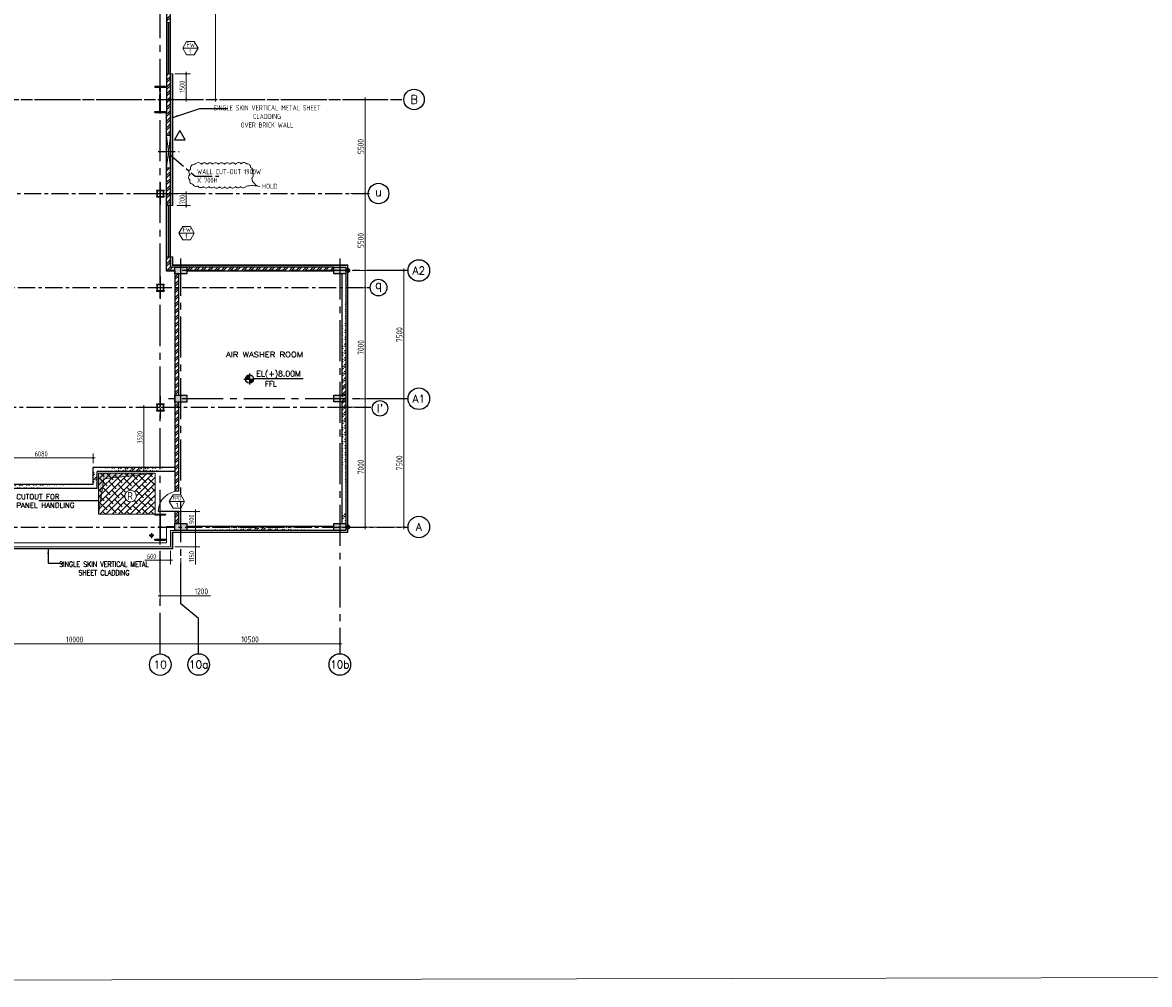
# Model space of a CAD drawing. Extents: x 18893 to 3351893, y -610358 to 406739.
# Tile 81 of 256: x 514156 to 580045, y 77523 to 133774. Entities that reach past the tile are written whole.
import ezdxf
from ezdxf.enums import TextEntityAlignment as Align

# ---------------------------------------------------------------- set-up
doc = ezdxf.new("R2010")
doc.units = 0
doc.header["$LTSCALE"] = 800
doc.header["$MEASUREMENT"] = 0
for name, pattern in [('CENTER', [2, 1.25, -0.25, 0.25, -0.25]), ('CENTER2', [1.125, 0.75, -0.125, 0.125, -0.125]), ('CONTINOUS', [0])]:
    doc.linetypes.add(name, pattern=pattern)
doc.layers.get('0').update_dxf_attribs({"linetype": 'CONTINUOUS'})
for name, color, linetype in [('0-7-COL', 2, 'CENTER'), ('Aux Ped Stel', 7, 'CONTINUOUS'), ('Aux_col', 7, 'CONTINUOUS'), ('CL', 2, 'CENTER2'), ('COL', 1, 'CENTER'), ('GRID', 8, 'CENTER'), ('HATCH', 9, 'CONTINUOUS'), ('RAINWATER', 2, 'CONTINUOUS'), ('Rev', 1, 'CONTINUOUS'), ('WALL', 6, 'CONTINUOUS')]:
    doc.layers.add(name, color=color, linetype=linetype)
for name, color, linetype, lineweight in [('2CON', 1, 'CONTINUOUS', 13), ('A-CHEQUERED PLATE HATCH', 254, 'CONTINUOUS', 5), ('A-CUT OUT', 3, 'CONTINUOUS', 30), ('A-WIN TAG', 3, 'CONTINUOUS', 13), ('A-WIN TAG TEXT', 3, 'CONTINUOUS', 13), ('CLAD-1', 3, 'CONTINUOUS', 15), ('CONCRETE', 4, 'CONTINUOUS', 15), ('DIM', 4, 'CONTINUOUS', 13), ('dimension line', 4, 'CONTINUOUS', 15), ('DOOR', 235, 'CONTINUOUS', 13), ('Opening', 30, 'CONTINUOUS', 15), ('T', 3, 'CONTINUOUS', 15), ('TEXT', 3, 'CONTINUOUS', 15), ('WALL HATCH', 251, 'CONTINUOUS', 13), ('WIN', 31, 'CONTINUOUS', 13)]:
    doc.layers.add(name, color=color, linetype=linetype, lineweight=lineweight)
doc.styles.add('COMPLEX', font='complex')
doc.styles.add('ROMANC', font='romanc')
doc.styles.add('ROMANS', font='ISO9.shx', dxfattribs={"width": 0.8})
doc.styles.add('S3', font='ROMANS1.SHX', dxfattribs={"width": 0.8})
doc.styles.add('SIMPLEX-25', font='simplex.shx')
doc.styles.get("Standard").update_dxf_attribs({"font": 'ISO9'})
doc.dimstyles.new('barka', dxfattribs={"dimscale": 100, "dimtxt": 3.5, "dimasz": 1.2, "dimexe": 2.5, "dimexo": 2.5, "dimgap": 0.8, "dimtad": 1, "dimdsep": 46, "dimtxsty": 'ROMANS', "dimblk": 'DDOT1', "dimcen": 0, "dimclrd": 256, "dimclre": 256, "dimclrt": 2, "dimadec": 0, "dimazin": 2, "dimtp": 0.1, "dimtm": 0.1, "dimtfac": 0.71, "dimtmove": 2, "dimatfit": 3, "dimfxl": 0, "dimlwd": -1, "dimlwe": -1, "dimarcsym": 0})
doc.dimstyles.new('barka INTERNAL DIM', dxfattribs={"dimscale": 100, "dimtxt": 3, "dimasz": 1.2, "dimexe": 2.5, "dimexo": 2.5, "dimgap": 0.8, "dimtad": 1, "dimdsep": 46, "dimtxsty": 'ROMANS', "dimblk": 'DDOT1', "dimcen": 0, "dimclrd": 256, "dimclre": 256, "dimclrt": 2, "dimadec": 0, "dimazin": 2, "dimtp": 0.1, "dimtm": 0.1, "dimtfac": 0.71, "dimtmove": 2, "dimatfit": 3, "dimfxl": 0, "dimlwd": -1, "dimlwe": -1, "dimarcsym": 0})
doc.dimstyles.get("Standard").update_dxf_attribs({"dimtxt": 0.18, "dimasz": 0.18, "dimexe": 0.18, "dimexo": 0.0625, "dimgap": 0.09, "dimtad": 0, "dimtih": 1, "dimtoh": 1, "dimdec": 4, "dimzin": 0, "dimdsep": 46, "dimtxsty": 'Standard', "dimcen": 0.09, "dimadec": 0, "dimazin": 0, "dimtfac": 1, "dimtdec": 4, "dimtofl": 0, "dimtmove": 0, "dimatfit": 3, "dimfxl": 0, "dimtolj": 1, "dimtzin": 0, "dimarcsym": 0})
pattern_1 = [(45, (470, 7e-06), (-198.87378, 198.87378), []), (45, (602.6, 7e-06), (-198.87378, 198.87378), [])]

# ---------------------------------------------------------------- blocks, each defined once
blk = doc.blocks.new('DDOT1')
blk.add_line((-1, 0), (1, 0))
at = {"const_width": 0.5}
blk.add_lwpolyline([(-0.25, 0, 1), (0.25, 0, 1)], format="xyb", close=True, dxfattribs=at)
blk = doc.blocks.new('*D262')
at = {"layer": 'dimension line'}
for p, q in [((522207, 98129), (522207, 97195)), ((532707, 97996), (532707, 97195)), ((532587, 97445), (522327, 97445))]:
    blk.add_line(p, q, dxfattribs=at)
at = {"layer": 'dimension line', "xscale": 119.9999999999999, "yscale": 119.9999999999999, "zscale": 119.9999999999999, "rotation": 180}
blk.add_blockref('DDOT1', (522207, 97445), dxfattribs=at)
at = {"layer": 'dimension line', "xscale": 119.9999999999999, "yscale": 119.9999999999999, "zscale": 119.9999999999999}
blk.add_blockref('DDOT1', (532707, 97445), dxfattribs=at)
at = {"layer": 'dimension line', "color": 2, "insert": (527457, 97700), "char_height": 350, "attachment_point": 5, "style": 'ROMANS'}
blk.add_mtext('10500', dxfattribs=at)
blk = doc.blocks.new('A$C1C927E47')
at = {"layer": 'COL'}
h = blk.add_hatch(dxfattribs=at)
h.set_pattern_fill('ANSI31', color=256, scale=100, style=0)
h.paths.add_polyline_path([(16, 0), (0, 0), (0, -710), (16, -710)])
h.paths.add_polyline_path([(16, 710), (0, 710), (0, 0), (16, 0)])
h.paths.add_polyline_path([(0, 710), (-16, 710), (-16, 0), (0, 0)])
h.paths.add_polyline_path([(0, 0), (-16, 0), (-16, -710), (0, -710)])
h.paths.add_polyline_path([(-310, -710), (-310, -760), (0, -760), (0, -710)])
h.paths.add_polyline_path([(310, -760), (310, -710), (0, -710), (0, -760)])
h.paths.add_polyline_path([(310, 710), (310, 760), (0, 760), (0, 710)])
h.paths.add_polyline_path([(-310, 760), (-310, 710), (0, 710), (0, 760)])
for p, q in [((310, 760), (-310, 760)), ((-310, 760), (-310, 710)), ((310, 710), (-310, 710)), ((-16, -710), (-16, 710)), ((16, -710), (16, 710)), ((310, 760), (310, 710)), ((-310, -710), (310, -710)), ((-310, -760), (-310, -710)), ((-310, -760), (310, -760)), ((310, -760), (310, -710))]:
    blk.add_line(p, q, dxfattribs=at)
at = {"layer": 'COL', "color": 2}
for p, q in [((0, -792), (0, 792)), ((44, 0), (-44, 0))]:
    blk.add_line(p, q, dxfattribs=at)
blk = doc.blocks.new('*D267')
at = {"layer": 'dimension line'}
for p, q in [((512207, 99197), (512207, 97190)), ((522207, 98967), (522207, 97190)), ((512327, 97440), (522087, 97440))]:
    blk.add_line(p, q, dxfattribs=at)
at = {"layer": 'dimension line', "xscale": 119.9999999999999, "yscale": 119.9999999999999, "zscale": 119.9999999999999, "rotation": 180}
blk.add_blockref('DDOT1', (512207, 97440), dxfattribs=at)
at = {"layer": 'dimension line', "xscale": 119.9999999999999, "yscale": 119.9999999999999, "zscale": 119.9999999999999}
blk.add_blockref('DDOT1', (522207, 97440), dxfattribs=at)
at = {"layer": 'dimension line', "color": 2, "insert": (517207, 97695), "char_height": 350, "attachment_point": 5, "style": 'ROMANS'}
blk.add_mtext('10000', dxfattribs=at)
blk = doc.blocks.new('*D250')
at = {"layer": 'dimension line'}
blk.add_line((525441, 141154), (525441, 129394), dxfattribs=at)
at = {"layer": 'dimension line', "xscale": 119.9999999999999, "yscale": 119.9999999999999, "zscale": 119.9999999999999}
for p, rotation in [((525441, 141274), 90), ((525441, 129274), 270)]:
    blk.add_blockref('DDOT1', p, dxfattribs=dict(at, rotation=rotation))
at = {"layer": 'dimension line', "color": 2, "insert": (525186, 135274), "char_height": 350, "attachment_point": 5, "rotation": 90, "style": 'ROMANS'}
blk.add_mtext('12000', dxfattribs=at)
blk = doc.blocks.new('*D251')
at = {"layer": 'dimension line'}
for p, q in [((533660, 129274), (534436, 129274)), ((534186, 129154), (534186, 123894)), ((533660, 123774), (534436, 123774))]:
    blk.add_line(p, q, dxfattribs=at)
at = {"layer": 'dimension line', "xscale": 119.9999999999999, "yscale": 119.9999999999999, "zscale": 119.9999999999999}
for p, rotation in [((534186, 129274), 90), ((534186, 123774), 270)]:
    blk.add_blockref('DDOT1', p, dxfattribs=dict(at, rotation=rotation))
at = {"layer": 'dimension line', "color": 2, "insert": (533931, 126524), "char_height": 350, "attachment_point": 5, "rotation": 90, "style": 'ROMANS'}
blk.add_mtext('5500', dxfattribs=at)
blk = doc.blocks.new('*D252')
at = {"layer": 'dimension line'}
for p, q in [((533936, 118274), (533936, 118274)), ((534186, 118154), (534186, 111394)), ((533351, 111274), (534436, 111274))]:
    blk.add_line(p, q, dxfattribs=at)
at = {"layer": 'dimension line', "xscale": 119.9999999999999, "yscale": 119.9999999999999, "zscale": 119.9999999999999}
for p, rotation in [((534186, 118274), 90), ((534186, 111274), 270)]:
    blk.add_blockref('DDOT1', p, dxfattribs=dict(at, rotation=rotation))
at = {"layer": 'dimension line', "color": 2, "insert": (533931, 114774), "char_height": 350, "attachment_point": 5, "rotation": 90, "style": 'ROMANS'}
blk.add_mtext('7000', dxfattribs=at)
blk = doc.blocks.new('*D253')
at = {"layer": 'dimension line'}
for p, q in [((532401, 111274), (534436, 111274)), ((534186, 111154), (534186, 104394)), ((532751, 104274), (534436, 104274))]:
    blk.add_line(p, q, dxfattribs=at)
at = {"layer": 'dimension line', "xscale": 119.9999999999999, "yscale": 119.9999999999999, "zscale": 119.9999999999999}
for p, rotation in [((534186, 111274), 90), ((534186, 104274), 270)]:
    blk.add_blockref('DDOT1', p, dxfattribs=dict(at, rotation=rotation))
at = {"layer": 'dimension line', "color": 2, "insert": (533931, 107789), "char_height": 350, "attachment_point": 5, "rotation": 90, "style": 'ROMANS'}
blk.add_mtext('7000', dxfattribs=at)
blk = doc.blocks.new('A$C41E52089')
at = {"layer": 'COL'}
h = blk.add_hatch(dxfattribs=at)
h.set_pattern_fill('ANSI31', color=256, scale=100, style=0)
h.paths.add_polyline_path([(310, -720), (0, -720), (0, -760), (310, -760)])
h.paths.add_polyline_path([(0, -720), (-310, -720), (-310, -760), (0, -760)])
h.paths.add_polyline_path([(0, 0), (-13, 0), (-13, -720), (0, -720)])
h.paths.add_polyline_path([(0, 720), (-13, 720), (-13, 0), (0, 0)])
h.paths.add_polyline_path([(12, 0), (0, 0), (0, -720), (12, -720)])
h.paths.add_polyline_path([(12, 720), (0, 720), (0, 0), (12, 0)])
h.paths.add_polyline_path([(310, 760), (0, 760), (0, 720), (12, 720), (310, 720)])
h.paths.add_polyline_path([(0, 760), (-310, 760), (-310, 720), (0, 720)])
for p, q in [((-310, 760), (310, 760)), ((-310, 760), (-310, 720)), ((-310, 720), (310, 720)), ((-13, -720), (-13, 720)), ((12, -720), (12, 720)), ((310, 760), (310, 720)), ((-310, -720), (310, -720)), ((-310, -760), (-310, -720)), ((-310, -760), (310, -760)), ((310, -760), (310, -720))]:
    blk.add_line(p, q, dxfattribs=at)
at = {"layer": 'COL', "color": 2}
for p, q in [((0, -800), (0, 800)), ((123, 0), (-123, 0))]:
    blk.add_line(p, q, dxfattribs=at)
blk = doc.blocks.new('*D239')
at = {"layer": 'dimension line'}
for p, q in [((533351, 123774), (534436, 123774)), ((534186, 123654), (534186, 118394)), ((533936, 118274), (533936, 118274))]:
    blk.add_line(p, q, dxfattribs=at)
at = {"layer": 'dimension line', "xscale": 119.9999999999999, "yscale": 119.9999999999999, "zscale": 119.9999999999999}
for p, rotation in [((534186, 123774), 90), ((534186, 118274), 270)]:
    blk.add_blockref('DDOT1', p, dxfattribs=dict(at, rotation=rotation))
at = {"layer": 'dimension line', "color": 2, "insert": (533931, 121024), "char_height": 350, "attachment_point": 5, "rotation": 90, "style": 'ROMANS'}
blk.add_mtext('5500', dxfattribs=at)
blk = doc.blocks.new('*D245')
at = {"layer": 'dimension line'}
for p, q in [((533436, 119274), (536697, 119274)), ((536447, 111894), (536447, 119154))]:
    blk.add_line(p, q, dxfattribs=at)
at = {"layer": 'dimension line', "xscale": 119.9999999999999, "yscale": 119.9999999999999, "zscale": 119.9999999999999}
for p, rotation in [((536447, 119274), 90), ((536447, 111774), 270)]:
    blk.add_blockref('DDOT1', p, dxfattribs=dict(at, rotation=rotation))
at = {"layer": 'dimension line', "color": 2, "insert": (536192, 115524), "char_height": 350, "attachment_point": 5, "rotation": 90, "style": 'ROMANS'}
blk.add_mtext('7500', dxfattribs=at)
blk = doc.blocks.new('*D246')
at = {"layer": 'dimension line'}
for p, q in [((533423, 111774), (536697, 111774)), ((536447, 104394), (536447, 111654)), ((533416, 104274), (536697, 104274))]:
    blk.add_line(p, q, dxfattribs=at)
at = {"layer": 'dimension line', "xscale": 119.9999999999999, "yscale": 119.9999999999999, "zscale": 119.9999999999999}
for p, rotation in [((536447, 111774), 90), ((536447, 104274), 270)]:
    blk.add_blockref('DDOT1', p, dxfattribs=dict(at, rotation=rotation))
at = {"layer": 'dimension line', "color": 2, "insert": (536192, 108024), "char_height": 350, "attachment_point": 5, "rotation": 90, "style": 'ROMANS'}
blk.add_mtext('7500', dxfattribs=at)
blk = doc.blocks.new('*D247')
at = {"layer": 'dimension line'}
for p, q in [((522207, 102457), (522207, 100004)), ((523407, 102457), (523407, 100004)), ((522327, 100254), (523287, 100254)), ((523407, 100254), (525154, 100254))]:
    blk.add_line(p, q, dxfattribs=at)
at = {"layer": 'dimension line', "xscale": 119.9999999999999, "yscale": 119.9999999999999, "zscale": 119.9999999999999}
for p, rotation in [((522207, 100254), 179.9999999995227), ((523407, 100254), 359.9999999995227)]:
    blk.add_blockref('DDOT1', p, dxfattribs=dict(at, rotation=rotation))
at = {"layer": 'dimension line', "color": 2, "insert": (524608, 100509), "char_height": 350, "attachment_point": 5, "style": 'ROMANS'}
blk.add_mtext('1200', dxfattribs=at)
blk = doc.blocks.new('PL-FFL2')
at = {"layer": 'A-CUT OUT'}
h = blk.add_hatch(color=7, dxfattribs=at)
h.paths.add_polyline_path([(3.09, 1.96, 0.414214), (1.09, -0.04), (3.09, -0.04)])
h.paths.add_polyline_path([(5.09, -0.04), (3.09, -0.04), (3.09, -2.04, 0.414214)])
at = {"color": 1, "linetype": 'Continuous'}
for p, q in [((3.09, 2.74), (3.09, -2.74)), ((29.24, 0), (4.78, 0)), ((4.78, 0), (5.09, 0)), ((0.31, -0.04), (5.09, -0.04))]:
    blk.add_line(p, q, dxfattribs=at)
blk.add_circle((3.09, -0.04), 2, dxfattribs=at)
at = {"layer": 'TEXT', "color": 4, "linetype": 'Continuous'}
blk.add_attdef('EL(+)', text='', height=2.75, dxfattribs=at).set_placement((18.98, 2.4), align=Align.MIDDLE)
at = {"layer": 'TEXT', "color": 3, "linetype": 'Continuous'}
blk.add_attdef('XXX', text='', height=2.5, dxfattribs=at).set_placement((18.44, -3.52), align=Align.MIDDLE)
blk = doc.blocks.new('SERVICE BUILDING-ARCH$0$dd1')
at = {"layer": 'DOOR'}
blk.add_lwpolyline([(-1000, 975), (0, 975), (0, 1000), (-1000, 1000)], close=True, dxfattribs=at)
blk.add_arc((13, 1014), 1014, 182.2093, 269.2412, dxfattribs=at)
blk = doc.blocks.new('*D384')
at = {"layer": 'DIM'}
for p, q in [((523057, 130774), (523967, 130774)), ((523717, 129394), (523717, 130654)), ((523057, 129274), (523967, 129274))]:
    blk.add_line(p, q, dxfattribs=at)
at = {"layer": 'DIM', "xscale": 119.9999999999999, "yscale": 119.9999999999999, "zscale": 119.9999999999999}
for p, rotation in [((523717, 130774), 90), ((523717, 129274), 270)]:
    blk.add_blockref('DDOT1', p, dxfattribs=dict(at, rotation=rotation))
at = {"layer": 'DIM', "color": 2, "insert": (523487, 130024), "char_height": 300, "attachment_point": 5, "rotation": 90, "style": 'ROMANS'}
blk.add_mtext('1500', dxfattribs=at)
blk = doc.blocks.new('*D393')
at = {"layer": 'DIM'}
for p, q in [((522207, 102874), (522207, 102079)), ((522807, 102874), (522807, 102079)), ((522207, 102329), (521309, 102329)), ((522687, 102329), (522327, 102329))]:
    blk.add_line(p, q, dxfattribs=at)
at = {"layer": 'DIM', "xscale": 119.9999999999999, "yscale": 119.9999999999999, "zscale": 119.9999999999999, "rotation": 180}
blk.add_blockref('DDOT1', (522207, 102329), dxfattribs=at)
at = {"layer": 'DIM', "xscale": 119.9999999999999, "yscale": 119.9999999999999, "zscale": 119.9999999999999}
blk.add_blockref('DDOT1', (522807, 102329), dxfattribs=at)
at = {"layer": 'DIM', "color": 2, "insert": (521698, 102559), "char_height": 300, "attachment_point": 5, "style": 'ROMANS'}
blk.add_mtext('600', dxfattribs=at)
blk = doc.blocks.new('*D503')
at = {"layer": 'DIM'}
for p, q in [((523057, 123774), (523967, 123774)), ((523717, 123194), (523717, 123654)), ((523185, 123074), (523967, 123074))]:
    blk.add_line(p, q, dxfattribs=at)
at = {"layer": 'DIM', "xscale": 119.9999999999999, "yscale": 119.9999999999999, "zscale": 119.9999999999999}
for p, rotation in [((523717, 123774), 90), ((523717, 123074), 270)]:
    blk.add_blockref('DDOT1', p, dxfattribs=dict(at, rotation=rotation))
at = {"layer": 'DIM', "color": 2, "insert": (523487, 123424), "char_height": 300, "attachment_point": 5, "rotation": 90, "style": 'ROMANS'}
blk.add_mtext('700', dxfattribs=at)
blk = doc.blocks.new('GRD')
at = {"layer": 'CL', "linetype": 'Continuous'}
blk.add_circle((0, 419.99985), 419.99985, dxfattribs=at)
at = {"layer": 'CL', "color": 4, "style": 'COMPLEX'}
blk.add_attdef('GRD', text='', height=300, dxfattribs=at).set_placement((0, 419.99985), align=Align.MIDDLE)
blk = doc.blocks.new('*D520')
at = {"layer": 'DIM'}
for p, q in [((521385, 111274), (520992, 111274)), ((521242, 111154), (521242, 107874)), ((521385, 107754), (520992, 107754))]:
    blk.add_line(p, q, dxfattribs=at)
at = {"layer": 'DIM', "xscale": 119.9999999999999, "yscale": 119.9999999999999, "zscale": 119.9999999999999}
for p, rotation in [((521242, 111274), 90), ((521242, 107754), 270)]:
    blk.add_blockref('DDOT1', p, dxfattribs=dict(at, rotation=rotation))
at = {"layer": 'DIM', "color": 2, "insert": (521012, 109514), "char_height": 300, "attachment_point": 5, "rotation": 90, "style": 'ROMANS'}
blk.add_mtext('3520', dxfattribs=at)
blk = doc.blocks.new('*D521')
at = {"layer": 'DIM'}
for p, q in [((523307, 105174), (524519, 105174)), ((524269, 104394), (524269, 105054)), ((524007, 104274), (524519, 104274))]:
    blk.add_line(p, q, dxfattribs=at)
at = {"layer": 'DIM', "xscale": 119.9999999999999, "yscale": 119.9999999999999, "zscale": 119.9999999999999}
for p, rotation in [((524269, 105174), 90), ((524269, 104274), 270)]:
    blk.add_blockref('DDOT1', p, dxfattribs=dict(at, rotation=rotation))
at = {"layer": 'DIM', "color": 2, "insert": (524039, 104724), "char_height": 300, "attachment_point": 5, "rotation": 90, "style": 'ROMANS'}
blk.add_mtext('900', dxfattribs=at)
blk = doc.blocks.new('*D522')
at = {"layer": 'DIM'}
for p, q in [((524257, 104274), (524519, 104274)), ((524269, 104154), (524269, 103244)), ((523057, 103124), (524519, 103124)), ((524269, 103124), (524269, 102090))]:
    blk.add_line(p, q, dxfattribs=at)
at = {"layer": 'DIM', "xscale": 119.9999999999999, "yscale": 119.9999999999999, "zscale": 119.9999999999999}
for p, rotation in [((524269, 104274), 90), ((524269, 103124), 270)]:
    blk.add_blockref('DDOT1', p, dxfattribs=dict(at, rotation=rotation))
at = {"layer": 'DIM', "color": 2, "insert": (524039, 102547), "char_height": 300, "attachment_point": 5, "rotation": 90, "style": 'ROMANS'}
blk.add_mtext('1150', dxfattribs=at)
blk = doc.blocks.new('*D523')
at = {"layer": 'DIM'}
for p, q in [((512207, 108004), (512207, 108570)), ((518167, 108320), (512327, 108320)), ((518287, 108004), (518287, 108570))]:
    blk.add_line(p, q, dxfattribs=at)
at = {"layer": 'DIM', "xscale": 119.9999999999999, "yscale": 119.9999999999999, "zscale": 119.9999999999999, "rotation": 180}
blk.add_blockref('DDOT1', (512207, 108320), dxfattribs=at)
at = {"layer": 'DIM', "xscale": 119.9999999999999, "yscale": 119.9999999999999, "zscale": 119.9999999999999}
blk.add_blockref('DDOT1', (518287, 108320), dxfattribs=at)
at = {"layer": 'DIM', "color": 2, "insert": (515247, 108550), "char_height": 300, "attachment_point": 5, "style": 'ROMANS'}
blk.add_mtext('6080', dxfattribs=at)
blk = doc.blocks.new('AUX COL')
at = {"layer": 'Aux Ped Stel'}
for p, q in [((-225, 200), (-225, 175)), ((-225, 200), (225, 200)), ((-225, 175), (225, 175)), ((-200, 175), (-200, -175)), ((-175, 175), (-175, -175)), ((175, 175), (175, -175)), ((200, 175), (200, -175)), ((225, 200), (225, 175)), ((-225, -175), (-225, -200)), ((-225, -175), (225, -175)), ((-225, -200), (225, -200)), ((225, -175), (225, -200))]:
    blk.add_line(p, q, dxfattribs=at)
at = {"layer": 'CL'}
for p, q in [((-650, 0), (650, 0)), ((0, 650), (0, -650))]:
    blk.add_line(p, q, dxfattribs=at)

msp = doc.modelspace()

# ---------------------------------------------------------------- hatches: boundary and pattern name
at = {"layer": 'A-CHEQUERED PLATE HATCH', "linetype": 'Continuous'}
h = msp.add_hatch(dxfattribs=at)
h.set_pattern_fill('ANSI38', color=256, scale=2000, angle=180, style=0)
edge = h.paths.add_edge_path(flags=16)
edge.add_arc((520474.61, 106083.89), 339.74, 0, 180)
edge.add_arc((520474.61, 106083.89), 339.74, 180, 360)
h.paths.add_polyline_path([(521906.54, 107423.93), (521906.54, 105023.93), (518606.54, 105023.93), (518606.54, 107423.93)])
at = {"layer": 'HATCH'}
h = msp.add_hatch(dxfattribs=at)
h.set_pattern_fill('AR-CONC', color=256, scale=50, style=0)
h.set_pattern_definition([(50, (0, 0), (358.63009, -31.37607), [37.5, -412.5]), (355, (0, 0), (-69.37567, 376.09607), [30, -330]), (100.451444, (29.9, -2.6), (289.25442, 344.72), [31.8701, -350.57106]), (46.1842, (0, 100), (533.62067, -82.75964), [56.25, -618.75]), (96.63564, (44.47, 93.1), (467.33097, 487.0593), [47.80517, -525.8569]), (351.18416, (0, 100), (467.331, 487.0593), [45, -495]), (21, (50, 75), (298.45353, -201.30945), [37.5, -412.5]), (326, (50, 75), (121.65767, 362.57502), [30, -330]), (71.451445, (74.87, 58.22), (420.11119, 161.26558), [31.8701, -350.57106]), (37.5, (0, 0), (6.079928, 166.446927), [0, -326, 0, -335, 0, -331.25]), (7.5, (0, 0), (131.53477, 197.205856), [0, -191, 0, -318.5, 0, -126.25]), (327.5, (-111.5, 0), (266.911218, -11.277436), [0, -125, 0, -390, 0, -517.5]), (317.5, (-161.5, 0), (291.59308, 50.05249), [0, -162.5, 0, -259, 0, -367.5])])
h.paths.add_polyline_path([(532356.54, 119473.93), (533056.54, 119473.93), (533056.54, 119073.93), (532356.54, 119073.93)])
h.paths.add_polyline_path([(523056.54, 119473.93), (523756.54, 119473.93), (523756.54, 119073.93), (523056.54, 119073.93)])
h.paths.add_polyline_path([(523056.54, 111973.93), (523756.54, 111973.93), (523756.54, 111573.93), (523056.54, 111573.93)])
h.paths.add_polyline_path([(532356.54, 111990.18), (533056.54, 111990.18), (533056.54, 111590.18), (532356.54, 111590.18)])
h.paths.add_polyline_path([(532356.54, 104473.93), (533056.54, 104473.93), (533056.54, 104073.93), (532356.54, 104073.93)])
h.paths.add_polyline_path([(523056.54, 104473.93), (523756.54, 104473.93), (523756.54, 104073.93), (523056.54, 104073.93)])
at = {"layer": 'Opening'}
h = msp.add_hatch(dxfattribs=at)
h.set_pattern_fill('ANSI31', color=5)
h.set_pattern_definition([(45, (0, 0), (-0.088388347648, 0.088388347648), [])])
h.paths.add_polyline_path([(521906.54, 107423.93), (518606.54, 107423.93), (518606.54, 105023.93), (518916.9, 107081.9)])
at = {"layer": 'WALL HATCH'}
h = msp.add_hatch(dxfattribs=at)
h.set_pattern_fill('ANSI32', color=256, scale=750, style=0)
h.paths.add_polyline_path([(522806.54, 142043.93), (522576.54, 142043.93), (522576.54, 141273.93), (522806.54, 141273.93)])
h.paths.add_polyline_path([(522576.54, 139773.93), (522806.54, 139773.93), (522806.54, 141273.93), (522576.54, 141273.93), (522576.54, 128513.93), (522806.54, 128513.93), (522806.54, 130773.93), (522576.54, 130773.93), (522576.54, 133773.93), (522806.54, 133773.93), (522806.54, 136773.93), (522576.54, 136773.93)])
h = msp.add_hatch(dxfattribs=at)
h.set_pattern_fill('ANSI32', color=256, scale=750, style=0)
h.paths.add_polyline_path([(522576.54, 125273.93), (522806.54, 125273.93), (522806.54, 127173.93), (522576.54, 127173.93)])
h.paths.add_polyline_path([(522806.54, 127773.93), (522806.54, 127627.5), (522806.54, 128513.93), (522576.54, 128513.93), (522576.54, 125273.93), (522576.54, 119473.93), (522806.54, 119473.93), (522806.54, 120073.93), (522576.54, 120073.93), (522576.54, 123073.93), (522806.54, 123073.93)])
h = msp.add_hatch(dxfattribs=at)
h.set_pattern_fill('ANSI32', color=256, scale=750, style=0)
h.paths.add_polyline_path([(522576.54, 119472.88), (523056.54, 119472.88), (523056.54, 119243.93), (522576.54, 119243.93)])
h = msp.add_hatch(dxfattribs=at)
h.set_pattern_fill('ANSI32', color=256, scale=750, style=0)
h.paths.add_polyline_path([(532356.54, 119243.93), (532356.54, 119473.93), (523756.54, 119473.93), (523756.54, 119243.93)])
h = msp.add_hatch(dxfattribs=at)
h.set_pattern_fill('ANSI32', color=256, scale=750, style=0)
h.set_pattern_definition(pattern_1)
h.paths.add_polyline_path([(523286.54, 119073.93), (523056.54, 119073.93), (523056.54, 119243.93), (523056.54, 119243.93), (523056.54, 106373.93), (523286.54, 106373.93), (523286.54, 111573.93), (523056.54, 111573.93), (523056.54, 111973.93), (523286.54, 111973.93)])
h = msp.add_hatch(dxfattribs=at)
h.set_pattern_fill('ANSI32', color=256, scale=750, style=0)
edge = h.paths.add_edge_path()
edge.add_line((532826.54, 119073.93), (532826.54, 105084.95))
edge.add_line((533056.54, 119073.93), (533056.54, 105133.76))
h = msp.add_hatch(dxfattribs=at)
h.set_pattern_fill('ANSI32', color=256, scale=750, style=0)
edge = h.paths.add_edge_path()
edge.add_line((518515.81, 107523.93), (523056.54, 107523.93))
edge.add_line((518285.81, 107754.21), (523056.54, 107753.93))
h = msp.add_hatch(dxfattribs=at)
h.set_pattern_fill('ANSI32', color=256, scale=750, style=0)
edge = h.paths.add_edge_path()
edge.add_line((518515.81, 106523.93), (518515.81, 107523.93))
edge.add_line((518285.81, 106753.93), (518285.81, 107753.93))
h = msp.add_hatch(dxfattribs=at)
h.set_pattern_fill('ANSI32', color=256, scale=750, style=0)
edge = h.paths.add_edge_path()
edge.add_line((503271.54, 106523.93), (518515.81, 106523.93))
edge.add_line((503271.54, 106753.93), (518285.81, 106753.93))
h = msp.add_hatch(dxfattribs=at)
h.set_pattern_fill('ANSI32', color=256, scale=750, style=0)
h.set_pattern_definition(pattern_1)
h.paths.add_polyline_path([(523056.54, 104473.93), (523286.54, 104473.93), (523286.54, 105173.93), (523056.54, 105173.93)])
h = msp.add_hatch(dxfattribs=at)
h.set_pattern_fill('ANSI32', color=256, scale=750, style=0)
edge = h.paths.add_edge_path()
edge.add_line((532826.54, 105322.73), (532826.54, 104473.93))
edge.add_line((533056.54, 105322.73), (533056.54, 104473.93))
h = msp.add_hatch(dxfattribs=at)
h.set_pattern_fill('ANSI32', color=256, scale=750, style=0)
edge = h.paths.add_edge_path()
edge.add_line((532356.54, 104304), (523756.54, 104303.92))
edge.add_line((532356.54, 104073.93), (523756.54, 104073.93))

# ---------------------------------------------------------------- linework, layer by layer
for centre in [(533166.53, 119273.84), (533166.53, 104273.84)]:
    msp.add_circle(centre, 75)
at = {"layer": '0-7-COL', "linetype": 'Continuous'}
for centre, radius in [((537047.5, 129273.93), 600), ((534971.29, 123773.93), 600), ((534971.29, 118273.93), 486.61), ((535055.6, 111214.95), 450.06)]:
    msp.add_circle(centre, radius, dxfattribs=at)
at = {"layer": '2CON'}
for p, q in [((523524.06, 132268.03), (524424.06, 132268.03)), ((523295.19, 121462.43), (524195.19, 121462.43)), ((523628.78, 105759.4), (522728.78, 105759.4))]:
    msp.add_line(p, q, dxfattribs=at)
at = {"layer": 'A-CHEQUERED PLATE HATCH', "flags": 128}
msp.add_lwpolyline([(524240.97, 125484.55, -0.52056705), (524619.02, 125484.55, -0.52056705), (524619.02, 125484.55, -0.52056705), (524950.78, 125484.55, -0.52056705), (524950.78, 125484.55, -0.52056705), (525274.81, 125484.55, -0.52056705), (525274.81, 125484.55, -0.52056705), (525614.28, 125484.55, -0.52056705), (525614.28, 125484.55, -0.52056705), (525961.46, 125484.55, -0.52056705), (525961.46, 125484.55, -0.52056705), (526277.79, 125484.55, -0.52056705), (526277.79, 125484.55, -0.52056705), (526609.54, 125484.55, -0.52056705), (526609.54, 125484.55, -0.52056705), (526941.29, 125507.69, -0.52056705), (526941.29, 125507.69, -0.52056705), (527242.19, 125507.69, -0.52056705), (527242.19, 125507.69, -0.52056705), (527489.07, 125299.51, -0.52056705), (527489.07, 125299.51, -0.52056705), (527573.95, 124991.09, -0.52056705), (527573.95, 124991.09, -0.52056705), (527558.51, 124682.67, -0.52056705), (527558.51, 124682.67, 0.34629749), (528031.38, 124185.56, -0.52056705), (528031.38, 124185.56, 0.11113027), (527234.48, 124204.63, -0.52056705), (527234.48, 124204.63, -0.52056705), (526910.44, 124189.2, -0.52056705), (526910.44, 124189.2, -0.52056705), (526609.54, 124189.2, -0.52056705), (526609.54, 124189.2, -0.52056705), (526293.22, 124166.07, -0.52056705), (526293.22, 124166.07, -0.52056705), (525976.9, 124158.36, -0.52056705), (525976.9, 124158.36, -0.52056705), (525676, 124158.36, -0.52056705), (525676, 124158.36, -0.52056705), (525351.96, 124173.78, -0.52056705), (525351.96, 124173.78, -0.52056705), (525051.07, 124181.49, -0.52056705), (525051.07, 124181.49, -0.52056705), (524727.03, 124181.49, -0.52056705), (524727.03, 124181.49, -0.52056705), (524403, 124227.76, -0.52056705), (524403, 124227.76, -0.52056705), (524117.53, 124320.28, -0.52056705), (524117.53, 124320.28, -0.52056705), (523940.08, 124574.73, -0.52056705), (523940.08, 124574.73, -0.52056705), (523947.79, 124883.14, -0.52056705), (523947.79, 124883.14, -0.52056705), (523978.66, 125191.56, -0.52056705), (523978.66, 125191.56, -0.52056705)], format="xyb", close=True, dxfattribs=at)
at = {"layer": 'A-WIN TAG'}
for points in [[(524199.06, 132657.74), (524424.06, 132268.03), (524199.06, 131878.32), (523749.06, 131878.32), (523524.06, 132268.03), (523749.06, 132657.74)], [(523970.19, 121852.14), (524195.19, 121462.43), (523970.19, 121072.72), (523520.19, 121072.72), (523295.19, 121462.43), (523520.19, 121852.14)], [(522953.78, 106149.11), (522728.78, 105759.4), (522953.78, 105369.69), (523403.78, 105369.69), (523628.78, 105759.4), (523403.78, 106149.11)]]:
    msp.add_lwpolyline(points, close=True, dxfattribs=at)
at = {"layer": 'CL'}
for p, q in [((533026.62, 119273.93), (533306.44, 119273.93)), ((533166.53, 119411.5), (533166.53, 119136.36)), ((533026.62, 104273.93), (533306.44, 104273.93)), ((533166.53, 104411.5), (533166.53, 104136.36)), ((521841.53, 103773.93), (521551.53, 103773.93)), ((521696.53, 103918.93), (521696.53, 103628.93))]:
    msp.add_line(p, q, dxfattribs=at)
at = {"layer": 'CLAD-1'}
for p, q in [((522806.54, 130773.93), (522934.54, 130773.93)), ((522806.54, 123073.93), (522934.54, 123073.93)), ((522806.54, 120073.93), (522934.54, 120073.93)), ((522906.54, 103973.97), (522906.54, 103023.93)), ((522934.54, 103945.97), (522934.54, 102995.93)), ((428478.54, 102995.93), (522934.54, 102995.93)), ((428506.54, 103023.93), (522906.54, 103023.93))]:
    msp.add_line(p, q, dxfattribs=at)
at = {"layer": 'CLAD-1', "flags": 128}
for points in [[(522906.54, 127773.93), (522906.54, 130513.93), (522906.54, 130513.93), (522906.54, 130773.93)], [(522934.54, 127773.93), (522934.54, 130541.93), (522934.54, 130541.93), (522934.54, 130773.93)], [(522906.54, 123073.93), (522906.54, 127773.93)], [(522934.54, 123073.93), (522934.54, 127773.93)], [(522906.54, 103973.97), (533156.54, 103973.97), (533156.54, 119573.93), (522906.54, 119573.93), (522906.54, 120073.93)], [(522934.54, 103945.97), (533184.54, 103945.97), (533184.54, 119601.93), (522934.54, 119601.93), (522934.54, 120073.93)]]:
    msp.add_lwpolyline(points, dxfattribs=at)
at = {"layer": 'COL', "linetype": 'CONTINOUS'}
for points in [[(523056.54, 119473.93), (523756.54, 119473.93), (523756.54, 119073.93), (523056.54, 119073.93)], [(532356.54, 119473.93), (533056.54, 119473.93), (533056.54, 119073.93), (532356.54, 119073.93)], [(523056.54, 111973.93), (523756.54, 111973.93), (523756.54, 111573.93), (523056.54, 111573.93)], [(532356.54, 111990.18), (533056.54, 111990.18), (533056.54, 111590.18), (532356.54, 111590.18)], [(523056.54, 104473.93), (523756.54, 104473.93), (523756.54, 104073.93), (523056.54, 104073.93)], [(532356.54, 104473.93), (533056.54, 104473.93), (533056.54, 104073.93), (532356.54, 104073.93)]]:
    msp.add_lwpolyline(points, close=True, dxfattribs=at)
at = {"layer": 'CONCRETE', "flags": 128}
for points in [[(429091.54, 130423.93), (428606.54, 130423.93), (428606.54, 103123.93), (522806.54, 103123.93), (522806.54, 104073.93), (523056.54, 104073.93)], [(429091.54, 130193.93), (428836.54, 130193.93), (428836.54, 103353.93), (522576.54, 103353.93), (522576.54, 104303.93), (523056.54, 104303.93)]]:
    msp.add_lwpolyline(points, dxfattribs=at)
at = {"layer": 'DIM'}
msp.add_circle((520474.61, 106083.89), 339.74, dxfattribs=at)
at = {"layer": 'GRID', "linetype": 'CENTER2', "ltscale": 4}
for p, q in [((522206.54, 96857.44), (522206.54, 170872.9)), ((421265.22, 129273.93), (536447.5, 129273.93)), ((489938.34, 129273.93), (536447.5, 129273.93)), ((523406.54, 99784.81), (523406.54, 119972.19)), ((532706.54, 119972.19), (532706.54, 96863.07)), ((536685.98, 119273.93), (522420.27, 119273.93)), ((536685.98, 111773.93), (522486.82, 111773.93))]:
    msp.add_line(p, q, dxfattribs=at)
at = {"layer": 'GRID'}
for p, q in [((522076.54, 126223.93), (523306.54, 126223.93)), ((480646.64, 123773.93), (534371.29, 123773.93)), ((489885.35, 118273.93), (534484.67, 118273.93)), ((499986.31, 111273.93), (534521.22, 111273.93)), ((421265.51, 104273.93), (536685.98, 104273.93))]:
    msp.add_line(p, q, dxfattribs=at)
at = {"layer": 'GRID', "linetype": 'CENTER2', "ltscale": 4}
msp.add_lwpolyline([(524453.88, 96863.08), (524453.88, 98931.5), (523406.54, 99784.81)], dxfattribs=at)
at = {"layer": 'Opening'}
for p, q in [((522576.54, 127173.93), (522806.54, 125273.93)), ((522806.54, 127173.93), (522576.54, 125273.93)), ((518916.9, 107081.9), (521906.54, 107423.93)), ((518606.54, 105023.93), (518916.9, 107081.9))]:
    msp.add_line(p, q, dxfattribs=at)
for points in [[(392578.2, 209053.34), (736703.11, 209788.1), (736703.11, 78258.01), (392578.2, 77523.26)], [(522576.54, 127173.93), (522806.54, 127173.93), (522806.54, 125273.93), (522576.54, 125273.93)], [(518606.54, 107423.93), (521906.54, 107423.93), (521906.54, 105023.93), (518606.54, 105023.93)]]:
    msp.add_lwpolyline(points, close=True, dxfattribs=at)
at = {"layer": 'RAINWATER'}
for centre, radius in [((533166.53, 119273.93), 110), ((533166.53, 104273.93), 110), ((521696.53, 103773.93, -100), 75)]:
    msp.add_circle(centre, radius, dxfattribs=at)
at = {"layer": 'Rev', "flags": 128}
msp.add_lwpolyline([(523349.82, 127453.64), (523041.02, 126918.78), (523658.62, 126918.78)], close=True, dxfattribs=at)
at = {"layer": 'WALL'}
for p, q in [((522806.54, 128513.93), (522806.54, 169423.93)), ((522576.54, 142043.93), (522576.54, 128513.93)), ((522806.54, 123073.93), (522576.54, 123073.93)), ((533056.54, 119473.93), (533056.54, 105322.73)), ((523056.54, 119252.85), (523056.54, 106373.93)), ((523286.54, 111973.93), (523286.54, 119073.93)), ((532356.54, 119243.93), (523756.54, 119243.93)), ((532826.54, 119073.93), (532826.54, 111990.18)), ((523286.54, 106373.93), (523286.54, 111573.93)), ((532826.54, 111590.18), (532826.54, 105322.73)), ((518286.76, 106753.93), (518286.76, 107753.93)), ((523056.54, 107753.93), (518286.76, 107753.93)), ((518516.76, 106523.93), (518516.76, 107523.93)), ((523056.54, 107523.93), (518516.76, 107523.93)), ((518286.76, 106753.93), (503271.54, 106753.93)), ((518516.76, 106523.93), (503271.54, 106523.93)), ((523286.54, 106373.93), (523056.54, 106373.93)), ((523286.54, 105173.93), (523056.54, 105173.93)), ((523056.54, 105173.93), (523056.54, 104473.93)), ((523286.54, 104473.93), (523286.54, 105173.93)), ((532826.54, 105322.77), (532826.54, 104473.93)), ((533056.54, 105322.77), (533056.54, 104473.93)), ((531856.54, 104303.98), (523756.54, 104303.93)), ((532356.54, 104304), (531856.54, 104304)), ((531856.31, 104073.97), (523756.54, 104073.97)), ((532356.54, 104074), (531856.54, 104074))]:
    msp.add_line(p, q, dxfattribs=at)
at = {"layer": 'WALL', "flags": 128}
for points in [[(523056.54, 119243.93), (522576.54, 119243.93), (522576.54, 128513.93)], [(532356.54, 119473.93), (522806.54, 119473.93), (522806.54, 128513.93)]]:
    msp.add_lwpolyline(points, dxfattribs=at)
at = {"layer": 'WIN'}
for p, q in [((522666.54, 133773.93), (522666.54, 130773.93)), ((522716.54, 133773.93), (522716.54, 130773.93)), ((522666.54, 123073.93), (522666.54, 120073.93)), ((522716.54, 123073.93), (522716.54, 120073.93))]:
    msp.add_line(p, q, dxfattribs=at)
for points in [[(522806.54, 130773.93), (522576.54, 130773.93), (522576.54, 133773.93), (522806.54, 133773.93)], [(522806.54, 120073.93), (522576.54, 120073.93), (522576.54, 123073.93), (522806.54, 123073.93)]]:
    msp.add_lwpolyline(points, close=True, dxfattribs=at)

# ---------------------------------------------------------------- block references
at = {"color": 6}
ref = msp.add_blockref('PL-FFL2', (527052.39, 112929.28), dxfattribs=dict(at, xscale=120, yscale=120, zscale=120))
ref.add_attrib('XXX', 'FFL', dxfattribs={"color": 3, "linetype": 'Continuous', "height": 300, "style": 'SIMPLEX-25'}).set_placement((528674.86, 112648.85), align=Align.MIDDLE)
ref.add_attrib('EL(+)', 'EL(+)8.00M', dxfattribs={"color": 4, "linetype": 'Continuous', "height": 330, "style": 'SIMPLEX-25'}).set_placement((529123.49, 113216.93), align=Align.MIDDLE)
at = {"layer": 'Aux_col'}
for p in [(522206.54, 123774.03), (522206.54, 118274.03), (522206.54, 111274.03)]:
    msp.add_blockref('AUX COL', p, dxfattribs=at)
at = {"layer": 'COL'}
for name, p in [('A$C1C927E47', (522206.54, 129273.93)), ('A$C41E52089', (522206.54, 104273.93))]:
    msp.add_blockref(name, p, dxfattribs=at)
at = {"layer": 'DIM'}
ref = msp.add_blockref('GRD', (537327.5, 119903.93), dxfattribs=dict(at, xscale=1.5, yscale=1.5, zscale=1.5, rotation=180))
ref.add_attrib('GRD', 'A2', dxfattribs={"layer": 'CL', "color": 4, "height": 450, "style": 'COMPLEX'}).set_placement((537327.5, 119273.93), align=Align.MIDDLE)
ref = msp.add_blockref('GRD', (537327.5, 112403.93), dxfattribs=dict(at, xscale=1.5, yscale=1.5, zscale=1.5, rotation=180))
ref.add_attrib('GRD', 'A1', dxfattribs={"layer": 'CL', "color": 4, "height": 450, "style": 'COMPLEX'}).set_placement((537327.5, 111773.93), align=Align.MIDDLE)
ref = msp.add_blockref('GRD', (537327.5, 104903.93), dxfattribs=dict(at, xscale=1.5, yscale=1.5, zscale=1.5, rotation=180))
ref.add_attrib('GRD', 'A', dxfattribs={"layer": 'CL', "color": 4, "height": 450, "style": 'COMPLEX'}).set_placement((537327.5, 104273.93), align=Align.MIDDLE)
ref = msp.add_blockref('GRD', (522206.54, 96857.44), dxfattribs=dict(at, xscale=1.5, yscale=1.5, zscale=1.5, rotation=180))
ref.add_attrib('GRD', '10', dxfattribs={"layer": 'CL', "color": 4, "height": 450, "style": 'COMPLEX'}).set_placement((522206.54, 96227.45), align=Align.MIDDLE)
at = {"layer": 'DIM', "xscale": 1.5, "yscale": 1.5, "zscale": 1.5}
for p, values in [((524453.88, 95603.08), {'GRD': '10a'}), ((532706.54, 95603.07), {'GRD': '10b'})]:
    msp.add_blockref('GRD', p, dxfattribs=at).add_auto_attribs(values)
at = {"layer": 'DOOR', "xscale": -1.199999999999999, "yscale": 1.199999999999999, "zscale": 1.199999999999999, "rotation": 180.0000000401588}
msp.add_blockref('SERVICE BUILDING-ARCH$0$dd1', (523286.54, 106373.93), dxfattribs=at)

# ---------------------------------------------------------------- texts
at = {"color": 7, "char_height": 300, "attachment_point": 1, "style": 'ROMANS'}
for s, insert, width in [('WALL CUT-OUT 1900W X 700H', (524361.59, 125202.58), 3320.9602), ('HOLD', (528167.61, 124350.41), 1087.1657)]:
    msp.add_mtext(s, dxfattribs=dict(at, insert=insert, width=width))
at = {"layer": '0-7-COL', "color": 4, "linetype": 'Continuous', "style": 'ROMANC'}
for s, p in [('B', (537047.5, 129273.93)), ('u', (534971.29, 123866.87)), ('q', (534971.29, 118366.87)), ("l'", (535055.6, 111214.95))]:
    msp.add_text(s, height=500, dxfattribs=at).set_placement(p, align=Align.MIDDLE)
at = {"layer": 'A-WIN TAG'}
for s, p in [('FW', (523993.75, 132467.97)), ('1', (523962.47, 132082.16)), ('FW', (523764.89, 121662.37)), ('1', (523733.6, 121276.56)), ('1', (523190.37, 105573.53))]:
    msp.add_text(s, height=250, dxfattribs=at).set_placement(p, align=Align.MIDDLE)
at = {"layer": 'A-WIN TAG TEXT', "width": 0.8}
msp.add_text('FPD', height=250, dxfattribs=at).set_placement((523186.82, 105959.34), align=Align.MIDDLE)
at = {"layer": 'T', "style": 'ROMANC', "width": 1.2}
msp.add_text('AIR WASHER ROOM', height=300, dxfattribs=at).set_placement((526054.38, 114213.96))
at = {"layer": 'T', "insert": (513796.85, 106197.31), "char_height": 300, "width": 4251.2495, "attachment_point": 1, "style": 'ROMANC'}
msp.add_mtext('CUTOUT FOR\\PPANEL HANDLING', dxfattribs=at)
at = {"layer": 'TEXT', "style": 'ROMANS'}
msp.add_text('R', height=445.34, dxfattribs=at).set_placement((520280.72, 105872.66))
at = {"layer": 'TEXT', "char_height": 300, "width": 5334.6397, "attachment_point": 2, "style": 'S3'}
for s, insert in [('{\\Fiso9|c0;SINGLE SKIN VERTICAL METAL SHEET CLADDING\\POVER BRICK WALL}', (528451.76, 128933.97)), ('SINGLE SKIN VERTICAL METAL SHEET CLADDING', (518917.13, 102247.66))]:
    msp.add_mtext(s, dxfattribs=dict(at, insert=insert))

# ---------------------------------------------------------------- dimensions: what is measured, and where the dimension line sits
at = {"layer": 'DIM'}
for base, p1, p2, picture, middle in [((523717.48, 130773.93), (522806.54, 129273.93), (522806.54, 130773.93), '*D384', (523487.48, 130023.93)), ((521241.73, 107753.93), (521635.34, 111273.93), (521635.34, 107753.93), '*D520', (521011.73, 109513.93)), ((524268.92, 105173.93), (523756.54, 104273.93), (523056.54, 105173.93), '*D521', (524038.92, 104723.93))]:
    dim = msp.add_linear_dim(base=base, p1=p1, p2=p2, angle=90, dimstyle='barka INTERNAL DIM', override={"dimdec": 0, "dimtmove": 0}, dxfattribs=at)
    dim.commit()
    dim.dimension.update_dxf_attribs({"geometry": picture, "text_midpoint": middle})
for base, p1, p2, angle, picture, middle in [((523717.48, 123773.93), (522934.54, 123073.93), (522806.54, 123773.93), 270.0000272, '*D503', (523717.48, 123423.93)), ((524268.92, 103123.93), (524006.54, 104273.93), (522806.54, 103123.93), 90, '*D522', (524268.92, 102546.79))]:
    dim = msp.add_linear_dim(base=base, p1=p1, p2=p2, angle=angle, dimstyle='barka INTERNAL DIM', override={"dimdec": 0, "dimtmove": 0}, dxfattribs=at)
    dim.commit()
    dim.dimension.update_dxf_attribs({"geometry": picture, "text_midpoint": middle, "dimtype": 160})
for base, p1, p2, picture, middle in [((512206.54, 108319.75), (518286.76, 107753.93), (512206.54, 107753.93), '*D523', (515246.65, 108549.75)), ((522206.54, 102329.3), (522806.54, 103123.93), (522206.54, 103123.93), '*D393', (521697.97, 102559.3))]:
    dim = msp.add_linear_dim(base=base, p1=p1, p2=p2, dimstyle='barka INTERNAL DIM', override={"dimdec": 0, "dimtmove": 0}, dxfattribs=at)
    dim.commit()
    dim.dimension.update_dxf_attribs({"geometry": picture, "text_midpoint": middle})
at = {"layer": 'dimension line'}
for base, p1, p2, angle, picture, middle in [((525441.31, 129273.93), (525441.31, 141273.93), (525441.31, 129273.93), 90, '*D250', (525186.31, 135273.93)), ((534185.94, 123773.93), (533410.31, 129273.93), (533410.31, 123773.93), 90, '*D251', (533930.94, 126523.93)), ((534185.94, 118273.93), (533101.31, 123773.93), (534185.94, 118273.93), 90, '*D239', (533930.94, 121023.93)), ((536447.5, 119273.93), (536447.5, 111773.93), (533186.17, 119273.93), 270, '*D245', (536192.5, 115523.93)), ((534185.94, 111273.93), (534185.94, 118273.93), (533101.31, 111273.93), 90, '*D252', (533930.94, 114773.93)), ((536447.5, 111773.93), (533166.15, 104273.93), (533172.54, 111773.93), 90, '*D246', (536192.5, 108023.93))]:
    dim = msp.add_linear_dim(base=base, p1=p1, p2=p2, angle=angle, dimstyle='barka', override={"dimdec": 0, "dimtmove": 0}, dxfattribs=at)
    dim.commit()
    dim.dimension.update_dxf_attribs({"geometry": picture, "text_midpoint": middle})
for base, p1, p2, angle, picture, middle, dimtype in [((534185.94, 104273.93), (532151.17, 111273.93), (532501.17, 104273.93), 90, '*D253', (534185.94, 107789.38), 160), ((522206.54, 100254.34), (523406.54, 102707.09), (522206.54, 102707.09), 180, '*D247', (524607.81, 100254.34), 161)]:
    dim = msp.add_linear_dim(base=base, p1=p1, p2=p2, angle=angle, dimstyle='barka', override={"dimdec": 0, "dimtmove": 0}, dxfattribs=at)
    dim.commit()
    dim.dimension.update_dxf_attribs({"geometry": picture, "text_midpoint": middle, "dimtype": dimtype})
for base, p1, p2, picture, middle in [((522206.54, 97439.61), (512206.54, 99446.58), (522206.54, 99216.58), '*D267', (517206.54, 97694.61)), ((522206.54, 97444.84), (532706.54, 98246.19), (522206.54, 98379.43), '*D262', (527456.54, 97699.84))]:
    dim = msp.add_linear_dim(base=base, p1=p1, p2=p2, dimstyle='barka', override={"dimdec": 0, "dimtmove": 0}, dxfattribs=at)
    dim.commit()
    dim.dimension.update_dxf_attribs({"geometry": picture, "text_midpoint": middle})

# ---------------------------------------------------------------- leaders
for points in [[(522934.54, 128222.2), (524516.22, 128744.45), (526161.67, 128744.45)], [(515650.94, 102995.93), (515650.94, 102152.29), (516542.52, 102152.29)]]:
    msp.add_leader(points, dimstyle='Standard', override={"dimtxt": 350, "dimasz": 300, "dimexe": 0, "dimexo": 0, "dimgap": 100, "dimtad": 0, "dimtih": 0, "dimtoh": 0, "dimdec": 0, "dimtxsty": 'ROMANS', "dimcen": 0, "dimclrd": 9, "dimclre": 9, "dimclrt": 256, "dimtdec": 0, "dimtix": 1, "dimtofl": 1, "dimatfit": 0})
at = {"layer": '0-7-COL'}
msp.add_leader([(522806.54, 126014.98), (524242.16, 124789.71), (525678, 124789.71)], dimstyle='Standard', override={"dimtxt": 350, "dimasz": 300, "dimexe": 0, "dimexo": 0, "dimgap": 100, "dimtad": 0, "dimtih": 0, "dimtoh": 0, "dimdec": 0, "dimtxsty": 'ROMANS', "dimcen": 0, "dimclrd": 9, "dimclre": 9, "dimclrt": 256, "dimtdec": 0, "dimtix": 1, "dimtofl": 1, "dimatfit": 0}, dxfattribs=at)
at = {"layer": 'DIM'}
msp.add_leader([(518606.54, 105809.67), (515107.26, 105809.67)], dimstyle='Standard', override={"dimscale": 200, "dimtxt": 2, "dimasz": 1, "dimexe": 0, "dimexo": 0, "dimgap": 0.5, "dimtad": 0, "dimtih": 0, "dimtoh": 0, "dimdec": 0, "dimcen": 0, "dimclrd": 256, "dimclre": 256, "dimclrt": 256, "dimtdec": 0, "dimtofl": 1, "dimatfit": 0, "dimfxl": 0}, dxfattribs=at)

doc.saveas('drawing.dxf')
